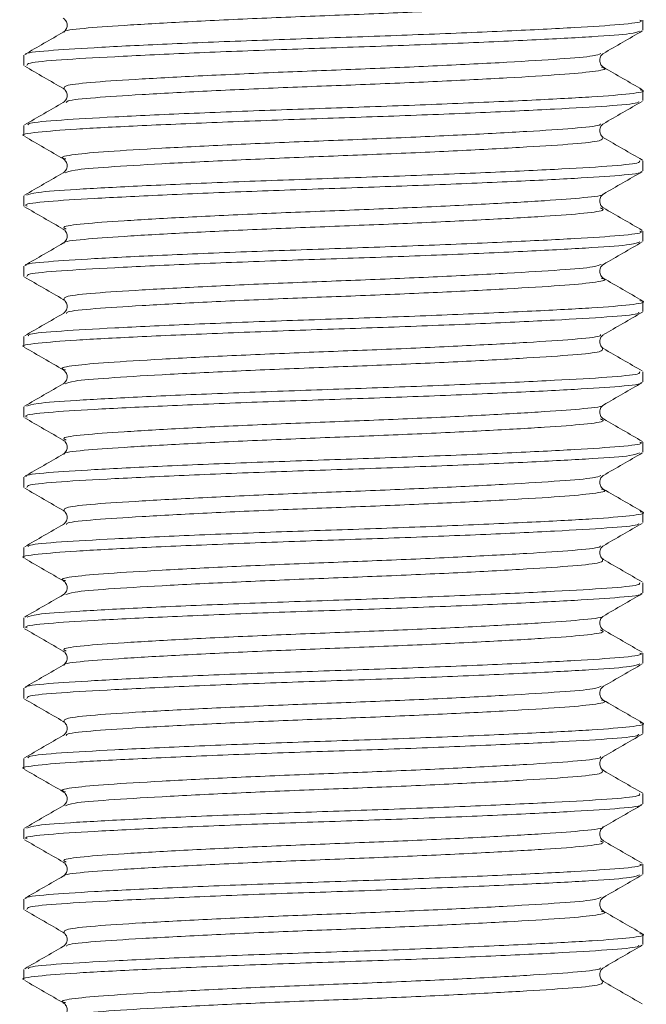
# Model space of a CAD drawing. Header units: millimetres. Extents: x 0 to 210, y 0 to 297.
# Tile 3 of 24: x 57.09 to 64.52, y 201.1 to 212.77. Entities that reach past the tile are written whole.
import ezdxf

# ---------------------------------------------------------------- set-up
doc = ezdxf.new("R2010")
doc.units = ezdxf.units.MM

msp = doc.modelspace()

# ---------------------------------------------------------------- linework, layer by layer
at = {"color": 179, "linetype": 'Continuous', "lineweight": 15}
for p, q in [((64.477, 212.646), (64.477, 212.766)), ((57.144, 212.35), (57.144, 212.229)), ((64.477, 211.813), (64.477, 211.933)), ((57.144, 211.516), (57.144, 211.396)), ((64.477, 210.979), (64.477, 211.1)), ((57.144, 210.683), (57.144, 210.563)), ((64.477, 210.146), (64.477, 210.266)), ((57.144, 209.85), (57.144, 209.729)), ((64.477, 209.313), (64.477, 209.433)), ((57.144, 209.016), (57.144, 208.896)), ((64.477, 208.479), (64.477, 208.6)), ((57.144, 208.183), (57.144, 208.063)), ((64.477, 207.646), (64.477, 207.766)), ((57.144, 207.35), (57.144, 207.229)), ((64.477, 206.813), (64.477, 206.933)), ((57.144, 206.516), (57.144, 206.396)), ((64.477, 205.979), (64.477, 206.1)), ((57.144, 205.683), (57.144, 205.563)), ((64.477, 205.146), (64.477, 205.266)), ((57.144, 204.85), (57.144, 204.729)), ((64.477, 204.313), (64.477, 204.433)), ((57.144, 204.016), (57.144, 203.896)), ((64.477, 203.479), (64.477, 203.6)), ((57.144, 203.183), (57.144, 203.063)), ((64.477, 202.646), (64.477, 202.766)), ((57.144, 202.35), (57.144, 202.229)), ((64.477, 201.813), (64.477, 201.933)), ((57.144, 201.516), (57.144, 201.396))]:
    msp.add_line(p, q, dxfattribs=at)
at = {"color": 179, "linetype": 'Continuous', "lineweight": 0}
for points, knots in [([(63.974, 213.041), (63.993, 213.033), (64.045, 213.012), (63.815, 212.977), (63.34, 212.942), (62.634, 212.902), (61.768, 212.86), (60.826, 212.823), (59.884, 212.786), (59.014, 212.744), (58.298, 212.703), (57.828, 212.669), (57.602, 212.641), (57.622, 212.626), (57.624, 212.624)], [0, 0, 0, 0, 0.055467, 0.149722, 0.240732, 0.335238, 0.430755, 0.523126, 0.615325, 0.710803, 0.805411, 0.89644, 0.990578, 1, 1, 1, 1]), ([(57.17, 212.359), (57.168, 212.361), (57.143, 212.376), (57.402, 212.404), (57.94, 212.439), (58.758, 212.48), (59.751, 212.521), (60.829, 212.558), (61.905, 212.596), (62.894, 212.637), (63.702, 212.678), (64.238, 212.713), (64.493, 212.744), (64.451, 212.762), (64.441, 212.766)], [0, 0, 0, 0, 0.01246, 0.108759, 0.201882, 0.298663, 0.396333, 0.490652, 0.585146, 0.682856, 0.779533, 0.872636, 0.969055, 1, 1, 1, 1]), ([(64.437, 212.636), (64.412, 212.626), (64.356, 212.602), (63.907, 212.57), (63.19, 212.531), (62.248, 212.489), (61.191, 212.45), (60.106, 212.415), (59.074, 212.374), (58.189, 212.332), (57.548, 212.296), (57.182, 212.262), (57.18, 212.239), (57.179, 212.229)], [0, 0, 0, 0, 0.072592, 0.166257, 0.261771, 0.359736, 0.455861, 0.549186, 0.646304, 0.743978, 0.838052, 0.933046, 1, 1, 1, 1]), ([(63.981, 212.371), (63.96, 212.361), (63.911, 212.338), (63.52, 212.306), (62.893, 212.267), (62.069, 212.225), (61.144, 212.186), (60.194, 212.15), (59.291, 212.109), (58.517, 212.068), (57.952, 212.032), (57.612, 211.994), (57.617, 211.967), (57.619, 211.954)], [0, 0, 0, 0, 0.068617, 0.160099, 0.253389, 0.349075, 0.442962, 0.534111, 0.628969, 0.72437, 0.816252, 0.909033, 1, 1, 1, 1]), ([(63.988, 212.207), (64, 212.204), (64.068, 212.187), (63.915, 212.156), (63.53, 212.121), (62.89, 212.082), (62.069, 212.04), (61.144, 212.001), (60.194, 211.966), (59.291, 211.925), (58.515, 211.883), (57.958, 211.847), (57.653, 211.816), (57.647, 211.796), (57.645, 211.79)], [0, 0, 0, 0, 0.020336, 0.115548, 0.207043, 0.300346, 0.396044, 0.489944, 0.581106, 0.675977, 0.771391, 0.863285, 0.956079, 1, 1, 1, 1]), ([(57.191, 211.524), (57.194, 211.531), (57.2, 211.551), (57.551, 211.582), (58.188, 211.619), (59.074, 211.66), (60.106, 211.701), (61.191, 211.736), (62.249, 211.776), (63.187, 211.818), (63.918, 211.857), (64.357, 211.892), (64.533, 211.923), (64.457, 211.939), (64.445, 211.941)], [0, 0, 0, 0, 0.046427, 0.1391832, 0.2310411, 0.3264147, 0.4212449, 0.5123712, 0.606232, 0.7018894, 0.795154, 0.8866124, 0.9817841, 1, 1, 1, 1]), ([(64.428, 211.803), (64.427, 211.797), (64.424, 211.778), (64.086, 211.748), (63.46, 211.712), (62.58, 211.67), (61.552, 211.629), (60.467, 211.594), (59.407, 211.554), (58.463, 211.513), (57.722, 211.474), (57.281, 211.438), (57.091, 211.41), (57.146, 211.396), (57.146, 211.396)], [0, 0, 0, 0, 0.040459, 0.135615, 0.229543, 0.327154, 0.424359, 0.517739, 0.613722, 0.711691, 0.807353, 0.900912, 0.9983, 1, 1, 1, 1]), ([(63.975, 211.538), (63.974, 211.532), (63.97, 211.513), (63.677, 211.483), (63.129, 211.447), (62.359, 211.406), (61.459, 211.365), (60.51, 211.329), (59.582, 211.29), (58.756, 211.248), (58.109, 211.209), (57.714, 211.174), (57.554, 211.142), (57.624, 211.125), (57.64, 211.121)], [0, 0, 0, 0, 0.0367805, 0.1298587, 0.2217354, 0.3172172, 0.4123008, 0.5036413, 0.597529, 0.6933609, 0.7869348, 0.8784501, 0.9737134, 1, 1, 1, 1]), ([(63.996, 211.373), (64, 211.361), (64.009, 211.335), (63.683, 211.299), (63.127, 211.263), (62.359, 211.221), (61.459, 211.18), (60.51, 211.145), (59.583, 211.105), (58.753, 211.064), (58.118, 211.025), (57.713, 210.992), (57.658, 210.968), (57.633, 210.957)], [0, 0, 0, 0, 0.083924, 0.17698, 0.268835, 0.364295, 0.459356, 0.550675, 0.644541, 0.74035, 0.833902, 0.925396, 1, 1, 1, 1]), ([(57.176, 210.691), (57.205, 210.703), (57.268, 210.727), (57.734, 210.76), (58.46, 210.799), (59.408, 210.841), (60.467, 210.88), (61.552, 210.916), (62.58, 210.957), (63.459, 210.998), (64.09, 211.034), (64.444, 211.068), (64.441, 211.09), (64.439, 211.1)], [0, 0, 0, 0, 0.078625, 0.171915, 0.267301, 0.364988, 0.460694, 0.553805, 0.650729, 0.748059, 0.841717, 0.936598, 1, 1, 1, 1]), ([(64.455, 210.97), (64.457, 210.969), (64.484, 210.954), (64.232, 210.926), (63.705, 210.891), (62.894, 210.851), (61.905, 210.809), (60.829, 210.772), (59.752, 210.735), (58.758, 210.693), (57.942, 210.652), (57.396, 210.618), (57.132, 210.586), (57.171, 210.568), (57.181, 210.563)], [0, 0, 0, 0, 0.00953, 0.105907, 0.198967, 0.295597, 0.393263, 0.487716, 0.581989, 0.679612, 0.776351, 0.869431, 0.965684, 1, 1, 1, 1]), ([(64.001, 210.705), (64.003, 210.704), (64.024, 210.689), (63.804, 210.662), (63.344, 210.627), (62.634, 210.586), (61.769, 210.545), (60.827, 210.507), (59.884, 210.471), (59.014, 210.429), (58.302, 210.388), (57.818, 210.353), (57.58, 210.319), (57.627, 210.297), (57.645, 210.289)], [0, 0, 0, 0, 0.0061104, 0.1005686, 0.1917726, 0.286478, 0.3822002, 0.4747714, 0.5671645, 0.6628448, 0.7576571, 0.8488813, 0.9432171, 1, 1, 1, 1]), ([(63.975, 210.541), (63.993, 210.533), (64.044, 210.511), (63.815, 210.477), (63.341, 210.442), (62.635, 210.402), (61.769, 210.36), (60.827, 210.323), (59.884, 210.286), (59.015, 210.244), (58.299, 210.203), (57.829, 210.169), (57.602, 210.141), (57.622, 210.126), (57.623, 210.125)], [0, 0, 0, 0, 0.054278, 0.148755, 0.239977, 0.3347, 0.430441, 0.523031, 0.615442, 0.711141, 0.805972, 0.897214, 0.991568, 1, 1, 1, 1]), ([(57.17, 209.859), (57.167, 209.861), (57.143, 209.876), (57.403, 209.904), (57.941, 209.939), (58.759, 209.98), (59.752, 210.021), (60.829, 210.058), (61.905, 210.096), (62.895, 210.137), (63.703, 210.178), (64.239, 210.213), (64.493, 210.244), (64.451, 210.262), (64.441, 210.266)], [0, 0, 0, 0, 0.011839, 0.108203, 0.201391, 0.298242, 0.395978, 0.49036, 0.584923, 0.682702, 0.779444, 0.872611, 0.9691, 1, 1, 1, 1]), ([(64.442, 210.138), (64.417, 210.127), (64.36, 210.103), (63.908, 210.07), (63.191, 210.031), (62.249, 209.989), (61.192, 209.95), (60.107, 209.915), (59.075, 209.874), (58.189, 209.832), (57.548, 209.796), (57.182, 209.762), (57.18, 209.739), (57.179, 209.729)], [0, 0, 0, 0, 0.075561, 0.168922, 0.264121, 0.361765, 0.457578, 0.550596, 0.647395, 0.744751, 0.838519, 0.933199, 1, 1, 1, 1]), ([(63.985, 209.872), (63.963, 209.862), (63.914, 209.838), (63.521, 209.806), (62.894, 209.767), (62.069, 209.725), (61.145, 209.686), (60.194, 209.65), (59.291, 209.61), (58.517, 209.568), (57.953, 209.532), (57.616, 209.495), (57.619, 209.469), (57.621, 209.456)], [0, 0, 0, 0, 0.071618, 0.163179, 0.256545, 0.352312, 0.446281, 0.537506, 0.632442, 0.727925, 0.819888, 0.912744, 1, 1, 1, 1]), ([(63.983, 209.708), (63.997, 209.705), (64.069, 209.688), (63.916, 209.656), (63.53, 209.621), (62.891, 209.582), (62.07, 209.54), (61.144, 209.501), (60.194, 209.466), (59.292, 209.425), (58.516, 209.383), (57.959, 209.347), (57.656, 209.317), (57.649, 209.297), (57.647, 209.291)], [0, 0, 0, 0, 0.0235258, 0.1187788, 0.2103131, 0.3036515, 0.3993895, 0.4933307, 0.5845292, 0.6794371, 0.774892, 0.8668273, 0.9596562, 1, 1, 1, 1]), ([(57.194, 209.026), (57.196, 209.032), (57.204, 209.052), (57.552, 209.082), (58.188, 209.119), (59.075, 209.16), (60.107, 209.201), (61.192, 209.236), (62.25, 209.276), (63.188, 209.318), (63.918, 209.357), (64.358, 209.392), (64.533, 209.423), (64.454, 209.44), (64.44, 209.443)], [0, 0, 0, 0, 0.042881, 0.135697, 0.227619, 0.323058, 0.41795, 0.509136, 0.603062, 0.698784, 0.792108, 0.88363, 0.978867, 1, 1, 1, 1]), ([(64.43, 209.305), (64.429, 209.298), (64.427, 209.279), (64.087, 209.248), (63.46, 209.212), (62.581, 209.17), (61.553, 209.129), (60.468, 209.094), (59.408, 209.054), (58.464, 209.013), (57.722, 208.974), (57.281, 208.938), (57.091, 208.91), (57.146, 208.896), (57.147, 208.896)], [0, 0, 0, 0, 0.044023, 0.138822, 0.232392, 0.329633, 0.426471, 0.5195, 0.615117, 0.712715, 0.808019, 0.901222, 0.99824, 1, 1, 1, 1]), ([(63.977, 209.039), (63.976, 209.033), (63.973, 209.014), (63.678, 208.983), (63.129, 208.947), (62.36, 208.906), (61.46, 208.865), (60.51, 208.83), (59.583, 208.79), (58.756, 208.748), (58.11, 208.709), (57.715, 208.674), (57.555, 208.643), (57.622, 208.626), (57.635, 208.623)], [0, 0, 0, 0, 0.040589, 0.133599, 0.225402, 0.320808, 0.41582, 0.507091, 0.600903, 0.696661, 0.790165, 0.881608, 0.976796, 1, 1, 1, 1]), ([(63.997, 208.874), (64.001, 208.862), (64.011, 208.835), (63.684, 208.799), (63.128, 208.763), (62.36, 208.721), (61.46, 208.68), (60.51, 208.645), (59.583, 208.605), (58.754, 208.564), (58.119, 208.525), (57.713, 208.492), (57.658, 208.468), (57.633, 208.457)], [0, 0, 0, 0, 0.085824, 0.178638, 0.270248, 0.365455, 0.460267, 0.551347, 0.644962, 0.740519, 0.833827, 0.925078, 1, 1, 1, 1]), ([(57.176, 208.191), (57.205, 208.203), (57.268, 208.227), (57.734, 208.26), (58.46, 208.299), (59.408, 208.341), (60.468, 208.38), (61.553, 208.416), (62.581, 208.457), (63.459, 208.498), (64.091, 208.534), (64.445, 208.568), (64.441, 208.59), (64.439, 208.6)], [0, 0, 0, 0, 0.078756, 0.172037, 0.26742, 0.365099, 0.460796, 0.553902, 0.650821, 0.748142, 0.841791, 0.936669, 1, 1, 1, 1]), ([(64.454, 208.471), (64.457, 208.469), (64.484, 208.454), (64.233, 208.426), (63.705, 208.391), (62.895, 208.351), (61.906, 208.309), (60.83, 208.272), (59.753, 208.235), (58.759, 208.193), (57.943, 208.153), (57.396, 208.118), (57.133, 208.086), (57.171, 208.068), (57.181, 208.063)], [0, 0, 0, 0, 0.010499, 0.106778, 0.19974, 0.296267, 0.393832, 0.48819, 0.58236, 0.679881, 0.77652, 0.869504, 0.965653, 1, 1, 1, 1]), ([(64.001, 208.205), (64.002, 208.204), (64.024, 208.189), (63.805, 208.162), (63.344, 208.127), (62.635, 208.086), (61.769, 208.045), (60.828, 208.007), (59.885, 207.971), (59.015, 207.929), (58.302, 207.888), (57.819, 207.853), (57.58, 207.819), (57.627, 207.797), (57.645, 207.788)], [0, 0, 0, 0, 0.007515, 0.101772, 0.192779, 0.287278, 0.382794, 0.475169, 0.567359, 0.662832, 0.757442, 0.84847, 0.9426, 1, 1, 1, 1]), ([(63.976, 208.04), (63.994, 208.032), (64.043, 208.011), (63.815, 207.977), (63.341, 207.942), (62.635, 207.902), (61.769, 207.86), (60.828, 207.823), (59.885, 207.786), (59.015, 207.744), (58.299, 207.703), (57.828, 207.669), (57.601, 207.64), (57.622, 207.625), (57.625, 207.623)], [0, 0, 0, 0, 0.0516424, 0.1460409, 0.2371847, 0.3318257, 0.4274859, 0.5199996, 0.6123286, 0.7079452, 0.8026972, 0.893862, 0.9881334, 1, 1, 1, 1]), ([(57.172, 207.358), (57.168, 207.36), (57.142, 207.376), (57.402, 207.404), (57.941, 207.439), (58.759, 207.48), (59.753, 207.522), (60.83, 207.558), (61.906, 207.596), (62.895, 207.637), (63.703, 207.678), (64.239, 207.713), (64.493, 207.744), (64.451, 207.762), (64.441, 207.766)], [0, 0, 0, 0, 0.015189, 0.11123, 0.20411, 0.30064, 0.398051, 0.492115, 0.586368, 0.683823, 0.780241, 0.873098, 0.969269, 1, 1, 1, 1]), ([(64.437, 207.637), (64.413, 207.626), (64.357, 207.602), (63.908, 207.57), (63.191, 207.531), (62.249, 207.49), (61.193, 207.45), (60.107, 207.415), (59.075, 207.374), (58.19, 207.332), (57.548, 207.296), (57.182, 207.262), (57.18, 207.239), (57.179, 207.229)], [0, 0, 0, 0, 0.072821, 0.166454, 0.261925, 0.359852, 0.455945, 0.549231, 0.646308, 0.743946, 0.83799, 0.93294, 1, 1, 1, 1]), ([(63.981, 207.371), (63.96, 207.361), (63.911, 207.338), (63.521, 207.306), (62.894, 207.267), (62.07, 207.225), (61.145, 207.186), (60.195, 207.151), (59.292, 207.11), (58.518, 207.068), (57.953, 207.032), (57.613, 206.994), (57.617, 206.967), (57.619, 206.954)], [0, 0, 0, 0, 0.068918, 0.160376, 0.253632, 0.349288, 0.443152, 0.534271, 0.629096, 0.724471, 0.816331, 0.909077, 1, 1, 1, 1]), ([(63.987, 207.207), (63.999, 207.204), (64.069, 207.187), (63.915, 207.156), (63.531, 207.121), (62.891, 207.082), (62.07, 207.04), (61.145, 207.001), (60.195, 206.966), (59.292, 206.925), (58.516, 206.883), (57.959, 206.847), (57.655, 206.817), (57.648, 206.797), (57.646, 206.791)], [0, 0, 0, 0, 0.020698, 0.116122, 0.207822, 0.301323, 0.397232, 0.491343, 0.582703, 0.677778, 0.773404, 0.865506, 0.958497, 1, 1, 1, 1]), ([(57.193, 206.525), (57.195, 206.532), (57.203, 206.552), (57.552, 206.583), (58.189, 206.619), (59.076, 206.66), (60.107, 206.701), (61.193, 206.736), (62.25, 206.776), (63.188, 206.818), (63.919, 206.857), (64.358, 206.892), (64.533, 206.923), (64.457, 206.939), (64.445, 206.941)], [0, 0, 0, 0, 0.044336, 0.137297, 0.229371, 0.324964, 0.420007, 0.511339, 0.60542, 0.701295, 0.794767, 0.886438, 0.98183, 1, 1, 1, 1]), ([(64.428, 206.803), (64.427, 206.797), (64.424, 206.778), (64.087, 206.748), (63.461, 206.712), (62.581, 206.67), (61.553, 206.629), (60.468, 206.594), (59.408, 206.554), (58.464, 206.513), (57.723, 206.474), (57.281, 206.438), (57.092, 206.41), (57.146, 206.396), (57.147, 206.396)], [0, 0, 0, 0, 0.040131, 0.135313, 0.229255, 0.326884, 0.424112, 0.517514, 0.613511, 0.7115, 0.807188, 0.900763, 0.998167, 1, 1, 1, 1]), ([(63.975, 206.538), (63.974, 206.532), (63.97, 206.513), (63.677, 206.483), (63.13, 206.447), (62.36, 206.406), (61.461, 206.365), (60.511, 206.33), (59.583, 206.29), (58.757, 206.248), (58.11, 206.209), (57.714, 206.174), (57.554, 206.142), (57.625, 206.125), (57.64, 206.121)], [0, 0, 0, 0, 0.0364983, 0.1295611, 0.2214112, 0.3168683, 0.4119332, 0.503255, 0.5971153, 0.6929251, 0.786483, 0.8779733, 0.9732114, 1, 1, 1, 1]), ([(63.997, 206.375), (64.002, 206.362), (64.012, 206.336), (63.684, 206.299), (63.128, 206.263), (62.361, 206.221), (61.461, 206.18), (60.511, 206.145), (59.584, 206.105), (58.754, 206.064), (58.119, 206.025), (57.717, 205.992), (57.662, 205.968), (57.638, 205.958)], [0, 0, 0, 0, 0.087267, 0.180275, 0.272071, 0.367472, 0.462481, 0.553749, 0.647554, 0.743307, 0.83681, 0.928247, 1, 1, 1, 1]), ([(57.181, 205.693), (57.209, 205.703), (57.273, 205.728), (57.735, 205.76), (58.461, 205.799), (59.409, 205.841), (60.468, 205.88), (61.553, 205.916), (62.581, 205.957), (63.46, 205.998), (64.091, 206.034), (64.445, 206.068), (64.441, 206.09), (64.439, 206.1)], [0, 0, 0, 0, 0.075862, 0.16944, 0.265132, 0.363126, 0.459127, 0.552534, 0.649766, 0.747399, 0.841345, 0.936531, 1, 1, 1, 1]), ([(64.455, 205.97), (64.457, 205.969), (64.484, 205.954), (64.232, 205.926), (63.706, 205.891), (62.895, 205.851), (61.907, 205.809), (60.831, 205.772), (59.754, 205.735), (58.759, 205.693), (57.943, 205.653), (57.397, 205.618), (57.133, 205.586), (57.171, 205.568), (57.181, 205.563)], [0, 0, 0, 0, 0.008785, 0.105227, 0.198344, 0.295029, 0.392757, 0.487276, 0.581599, 0.679281, 0.776084, 0.869223, 0.96553, 1, 1, 1, 1]), ([(64.002, 205.704), (64.003, 205.704), (64.024, 205.689), (63.804, 205.662), (63.344, 205.627), (62.635, 205.586), (61.77, 205.545), (60.828, 205.508), (59.886, 205.471), (59.015, 205.429), (58.302, 205.388), (57.819, 205.353), (57.58, 205.319), (57.627, 205.297), (57.645, 205.288)], [0, 0, 0, 0, 0.005385, 0.099842, 0.19104, 0.285736, 0.381454, 0.474026, 0.566407, 0.66208, 0.756891, 0.848111, 0.942436, 1, 1, 1, 1]), ([(63.974, 205.541), (63.993, 205.533), (64.045, 205.512), (63.815, 205.477), (63.341, 205.442), (62.636, 205.402), (61.77, 205.36), (60.828, 205.323), (59.885, 205.286), (59.016, 205.244), (58.3, 205.203), (57.829, 205.169), (57.602, 205.141), (57.622, 205.126), (57.624, 205.124)], [0, 0, 0, 0, 0.055078, 0.149322, 0.240315, 0.334797, 0.430299, 0.522663, 0.614835, 0.710293, 0.80489, 0.895904, 0.990016, 1, 1, 1, 1]), ([(57.171, 204.859), (57.168, 204.861), (57.143, 204.876), (57.403, 204.904), (57.942, 204.939), (58.76, 204.98), (59.753, 205.022), (60.831, 205.058), (61.907, 205.096), (62.896, 205.137), (63.704, 205.178), (64.239, 205.213), (64.493, 205.244), (64.451, 205.262), (64.441, 205.266)], [0, 0, 0, 0, 0.0129982, 0.1092574, 0.2023499, 0.2991039, 0.3967371, 0.4910136, 0.5854854, 0.6831647, 0.7798014, 0.8728716, 0.9692652, 1, 1, 1, 1]), ([(64.441, 205.138), (64.416, 205.127), (64.36, 205.103), (63.908, 205.07), (63.192, 205.031), (62.25, 204.99), (61.194, 204.95), (60.108, 204.915), (59.076, 204.874), (58.19, 204.832), (57.549, 204.796), (57.182, 204.762), (57.18, 204.739), (57.179, 204.729)], [0, 0, 0, 0, 0.074935, 0.16835, 0.263594, 0.36129, 0.45716, 0.550226, 0.647073, 0.744483, 0.838308, 0.933032, 1, 1, 1, 1]), ([(63.984, 204.872), (63.963, 204.862), (63.914, 204.838), (63.521, 204.806), (62.895, 204.767), (62.07, 204.725), (61.146, 204.686), (60.196, 204.651), (59.293, 204.61), (58.518, 204.568), (57.953, 204.532), (57.616, 204.495), (57.619, 204.468), (57.62, 204.456)], [0, 0, 0, 0, 0.070933, 0.162517, 0.255897, 0.351683, 0.445676, 0.536919, 0.631871, 0.727376, 0.819363, 0.912232, 1, 1, 1, 1]), ([(63.988, 204.706), (64, 204.704), (64.069, 204.687), (63.915, 204.656), (63.531, 204.621), (62.892, 204.582), (62.071, 204.54), (61.146, 204.501), (60.196, 204.466), (59.293, 204.425), (58.517, 204.383), (57.959, 204.347), (57.653, 204.316), (57.647, 204.296), (57.645, 204.29)], [0, 0, 0, 0, 0.019876, 0.115114, 0.206635, 0.29995, 0.39567, 0.489598, 0.580778, 0.675664, 0.771103, 0.863027, 0.955832, 1, 1, 1, 1]), ([(57.191, 204.024), (57.194, 204.031), (57.201, 204.051), (57.552, 204.083), (58.189, 204.119), (59.076, 204.16), (60.108, 204.201), (61.193, 204.237), (62.251, 204.276), (63.189, 204.318), (63.919, 204.357), (64.358, 204.392), (64.533, 204.423), (64.457, 204.439), (64.445, 204.441)], [0, 0, 0, 0, 0.046703, 0.13947, 0.231357, 0.326755, 0.421601, 0.512745, 0.606634, 0.702312, 0.795589, 0.887074, 0.982271, 1, 1, 1, 1]), ([(64.43, 204.305), (64.429, 204.298), (64.427, 204.279), (64.088, 204.248), (63.461, 204.212), (62.582, 204.17), (61.554, 204.129), (60.469, 204.094), (59.409, 204.055), (58.465, 204.013), (57.723, 203.974), (57.281, 203.938), (57.092, 203.91), (57.146, 203.897), (57.147, 203.896)], [0, 0, 0, 0, 0.043878, 0.138685, 0.232251, 0.329491, 0.426335, 0.519367, 0.61498, 0.71258, 0.807891, 0.901092, 0.998109, 1, 1, 1, 1]), ([(63.977, 204.039), (63.976, 204.033), (63.974, 204.014), (63.678, 203.983), (63.13, 203.947), (62.361, 203.906), (61.461, 203.865), (60.512, 203.83), (59.584, 203.79), (58.757, 203.748), (58.11, 203.709), (57.715, 203.674), (57.555, 203.643), (57.622, 203.626), (57.635, 203.623)], [0, 0, 0, 0, 0.040391, 0.133437, 0.225266, 0.320702, 0.415749, 0.507053, 0.600891, 0.696681, 0.790222, 0.881692, 0.976908, 1, 1, 1, 1]), ([(63.996, 203.873), (64, 203.861), (64.009, 203.835), (63.684, 203.799), (63.129, 203.763), (62.361, 203.721), (61.461, 203.68), (60.512, 203.645), (59.585, 203.605), (58.755, 203.564), (58.119, 203.525), (57.714, 203.492), (57.659, 203.468), (57.634, 203.457)], [0, 0, 0, 0, 0.083891, 0.176969, 0.268827, 0.364295, 0.459373, 0.550708, 0.644577, 0.740399, 0.833971, 0.925471, 1, 1, 1, 1]), ([(57.176, 203.191), (57.205, 203.203), (57.269, 203.227), (57.735, 203.26), (58.462, 203.299), (59.41, 203.341), (60.469, 203.38), (61.554, 203.416), (62.582, 203.457), (63.46, 203.498), (64.091, 203.534), (64.445, 203.568), (64.441, 203.59), (64.439, 203.6)], [0, 0, 0, 0, 0.078577, 0.171886, 0.267306, 0.365019, 0.460742, 0.553882, 0.650837, 0.748189, 0.841863, 0.936779, 1, 1, 1, 1]), ([(64.454, 203.471), (64.457, 203.47), (64.485, 203.454), (64.234, 203.426), (63.706, 203.391), (62.896, 203.351), (61.908, 203.309), (60.832, 203.272), (59.754, 203.235), (58.76, 203.193), (57.944, 203.153), (57.397, 203.118), (57.133, 203.086), (57.171, 203.068), (57.181, 203.063)], [0, 0, 0, 0, 0.011031, 0.10725, 0.200149, 0.296606, 0.394107, 0.488409, 0.582509, 0.679963, 0.776541, 0.869464, 0.965544, 1, 1, 1, 1]), ([(64, 203.206), (64.002, 203.204), (64.025, 203.19), (63.805, 203.162), (63.345, 203.127), (62.636, 203.086), (61.771, 203.045), (60.829, 203.008), (59.886, 202.971), (59.016, 202.929), (58.303, 202.888), (57.819, 202.853), (57.58, 202.819), (57.627, 202.797), (57.645, 202.789)], [0, 0, 0, 0, 0.007984, 0.102272, 0.193304, 0.287826, 0.38337, 0.475778, 0.567988, 0.663486, 0.758126, 0.849181, 0.943332, 1, 1, 1, 1]), ([(63.974, 203.041), (63.993, 203.033), (64.044, 203.012), (63.816, 202.977), (63.342, 202.942), (62.636, 202.902), (61.77, 202.86), (60.829, 202.823), (59.886, 202.786), (59.017, 202.744), (58.3, 202.703), (57.83, 202.669), (57.603, 202.641), (57.622, 202.626), (57.623, 202.625)], [0, 0, 0, 0, 0.054359, 0.148829, 0.240037, 0.334741, 0.430471, 0.523057, 0.615445, 0.711128, 0.805951, 0.897182, 0.991515, 1, 1, 1, 1]), ([(57.17, 202.359), (57.168, 202.361), (57.144, 202.376), (57.403, 202.404), (57.942, 202.439), (58.761, 202.48), (59.754, 202.522), (60.832, 202.558), (61.907, 202.596), (62.897, 202.637), (63.704, 202.678), (64.239, 202.713), (64.493, 202.744), (64.451, 202.762), (64.441, 202.766)], [0, 0, 0, 0, 0.011869, 0.108242, 0.201448, 0.298321, 0.396072, 0.490459, 0.585049, 0.682847, 0.779599, 0.872782, 0.969294, 1, 1, 1, 1]), ([(64.438, 202.637), (64.414, 202.626), (64.358, 202.603), (63.909, 202.57), (63.193, 202.531), (62.251, 202.49), (61.194, 202.45), (60.109, 202.415), (59.077, 202.374), (58.191, 202.332), (57.549, 202.296), (57.182, 202.262), (57.18, 202.239), (57.179, 202.229)], [0, 0, 0, 0, 0.073244, 0.166825, 0.262233, 0.360101, 0.456142, 0.549371, 0.646386, 0.743968, 0.837961, 0.932848, 1, 1, 1, 1]), ([(63.982, 202.372), (63.961, 202.361), (63.913, 202.338), (63.522, 202.306), (62.895, 202.267), (62.071, 202.225), (61.146, 202.186), (60.196, 202.151), (59.293, 202.11), (58.519, 202.068), (57.954, 202.032), (57.613, 201.994), (57.617, 201.968), (57.619, 201.954)], [0, 0, 0, 0, 0.069422, 0.160857, 0.254079, 0.349706, 0.443546, 0.534636, 0.629429, 0.724777, 0.816615, 0.909327, 1, 1, 1, 1]), ([(63.983, 202.208), (63.997, 202.205), (64.069, 202.188), (63.916, 202.156), (63.531, 202.121), (62.892, 202.082), (62.072, 202.04), (61.146, 202.001), (60.196, 201.966), (59.294, 201.925), (58.517, 201.883), (57.96, 201.847), (57.656, 201.817), (57.649, 201.797), (57.647, 201.791)], [0, 0, 0, 0, 0.023314, 0.118552, 0.210075, 0.303387, 0.399106, 0.493037, 0.584214, 0.679099, 0.774538, 0.866464, 0.959266, 1, 1, 1, 1]), ([(57.194, 201.526), (57.196, 201.532), (57.204, 201.552), (57.553, 201.583), (58.19, 201.619), (59.077, 201.661), (60.109, 201.701), (61.194, 201.737), (62.252, 201.776), (63.19, 201.818), (63.919, 201.857), (64.359, 201.892), (64.534, 201.923), (64.454, 201.94), (64.44, 201.943)], [0, 0, 0, 0, 0.043237, 0.136025, 0.227938, 0.323362, 0.418231, 0.509397, 0.603313, 0.699016, 0.792314, 0.883824, 0.979048, 1, 1, 1, 1]), ([(64.428, 201.803), (64.427, 201.797), (64.424, 201.778), (64.088, 201.748), (63.462, 201.712), (62.583, 201.67), (61.555, 201.629), (60.47, 201.594), (59.41, 201.555), (58.466, 201.513), (57.723, 201.474), (57.282, 201.439), (57.092, 201.41), (57.146, 201.397), (57.147, 201.396)], [0, 0, 0, 0, 0.039989, 0.135178, 0.229116, 0.326744, 0.423976, 0.517382, 0.613375, 0.711365, 0.80706, 0.900632, 0.998035, 1, 1, 1, 1]), ([(63.975, 201.538), (63.974, 201.532), (63.971, 201.513), (63.678, 201.483), (63.131, 201.447), (62.361, 201.406), (61.462, 201.365), (60.512, 201.33), (59.585, 201.29), (58.758, 201.248), (58.111, 201.209), (57.715, 201.174), (57.554, 201.142), (57.625, 201.125), (57.641, 201.121)], [0, 0, 0, 0, 0.0364123, 0.1294549, 0.2212737, 0.3167013, 0.4117425, 0.5030409, 0.5968692, 0.6926519, 0.7861889, 0.8776496, 0.9728576, 1, 1, 1, 1]), ([(63.996, 201.374), (64.001, 201.362), (64.011, 201.335), (63.685, 201.299), (63.129, 201.263), (62.362, 201.221), (61.462, 201.18), (60.512, 201.145), (59.585, 201.105), (58.755, 201.064), (58.12, 201.025), (57.713, 200.992), (57.657, 200.967), (57.632, 200.956)], [0, 0, 0, 0, 0.085256, 0.178093, 0.269709, 0.364925, 0.459756, 0.550853, 0.644473, 0.740044, 0.833374, 0.924632, 1, 1, 1, 1])]:
    msp.add_open_spline(points, degree=3, knots=knots, dxfattribs=at)
at = {"color": 179, "linetype": 'Continuous', "lineweight": 15}
for points, knots in [([(57.61, 212.788), (57.621, 212.78), (57.643, 212.763), (57.661, 212.706), (57.643, 212.649), (57.621, 212.632), (57.61, 212.624)], [0, 0, 0, 0, 0.248304, 0.499996, 0.75169, 1, 1, 1, 1]), ([(57.611, 212.624), (57.534, 212.58), (57.381, 212.491), (57.228, 212.403), (57.152, 212.359)], [0, 0, 0, 0, 0.49995, 1, 1, 1, 1]), ([(64.009, 212.371), (64.086, 212.415), (64.239, 212.504), (64.392, 212.592), (64.468, 212.637)], [0, 0, 0, 0, 0.499944, 1, 1, 1, 1]), ([(64.01, 212.207), (63.999, 212.216), (63.977, 212.233), (63.96, 212.29), (63.977, 212.346), (63.999, 212.363), (64.01, 212.372)], [0, 0, 0, 0, 0.248299, 0.5, 0.751701, 1, 1, 1, 1]), ([(57.153, 212.22), (57.229, 212.176), (57.382, 212.087), (57.535, 211.998), (57.612, 211.954)], [0, 0, 0, 0, 0.50006, 1, 1, 1, 1]), ([(64.47, 211.941), (64.394, 211.986), (64.241, 212.074), (64.088, 212.163), (64.011, 212.207)], [0, 0, 0, 0, 0.50005, 1, 1, 1, 1]), ([(57.61, 211.955), (57.621, 211.947), (57.643, 211.93), (57.661, 211.873), (57.643, 211.816), (57.621, 211.799), (57.61, 211.791)], [0, 0, 0, 0, 0.248318, 0.500002, 0.751685, 1, 1, 1, 1]), ([(57.609, 211.79), (57.532, 211.746), (57.379, 211.657), (57.226, 211.568), (57.15, 211.524)], [0, 0, 0, 0, 0.499944, 1, 1, 1, 1]), ([(64.009, 211.537), (64.085, 211.582), (64.239, 211.67), (64.392, 211.759), (64.468, 211.803)], [0, 0, 0, 0, 0.499936, 1, 1, 1, 1]), ([(64.01, 211.374), (63.999, 211.383), (63.977, 211.4), (63.96, 211.456), (63.977, 211.513), (63.999, 211.53), (64.01, 211.538)], [0, 0, 0, 0, 0.24837, 0.499999, 0.751628, 1, 1, 1, 1]), ([(57.152, 211.387), (57.229, 211.343), (57.382, 211.254), (57.535, 211.165), (57.611, 211.121)], [0, 0, 0, 0, 0.5000673, 1, 1, 1, 1]), ([(64.471, 211.108), (64.394, 211.152), (64.241, 211.24), (64.088, 211.329), (64.012, 211.373)], [0, 0, 0, 0, 0.500062, 1, 1, 1, 1]), ([(57.611, 211.121), (57.621, 211.113), (57.643, 211.096), (57.661, 211.04), (57.643, 210.983), (57.621, 210.966), (57.611, 210.958)], [0, 0, 0, 0, 0.2484063, 0.5000001, 0.7515938, 1, 1, 1, 1]), ([(57.61, 210.957), (57.533, 210.913), (57.38, 210.824), (57.227, 210.736), (57.15, 210.691)], [0, 0, 0, 0, 0.4999332, 1, 1, 1, 1]), ([(64.01, 210.705), (64.087, 210.749), (64.24, 210.838), (64.393, 210.926), (64.469, 210.971)], [0, 0, 0, 0, 0.499931, 1, 1, 1, 1]), ([(64.01, 210.541), (63.999, 210.549), (63.977, 210.566), (63.96, 210.623), (63.977, 210.679), (63.999, 210.696), (64.01, 210.705)], [0, 0, 0, 0, 0.248389, 0.500001, 0.751612, 1, 1, 1, 1]), ([(57.151, 210.554), (57.227, 210.51), (57.38, 210.421), (57.533, 210.333), (57.61, 210.288)], [0, 0, 0, 0, 0.500068, 1, 1, 1, 1]), ([(64.469, 210.275), (64.393, 210.319), (64.24, 210.408), (64.087, 210.497), (64.01, 210.541)], [0, 0, 0, 0, 0.500069, 1, 1, 1, 1]), ([(57.61, 210.288), (57.621, 210.28), (57.643, 210.263), (57.661, 210.206), (57.643, 210.149), (57.621, 210.132), (57.61, 210.124)], [0, 0, 0, 0, 0.248329, 0.499998, 0.751668, 1, 1, 1, 1]), ([(57.611, 210.125), (57.535, 210.08), (57.382, 209.992), (57.229, 209.903), (57.152, 209.859)], [0, 0, 0, 0, 0.499934, 1, 1, 1, 1]), ([(64.011, 209.872), (64.088, 209.916), (64.241, 210.005), (64.394, 210.094), (64.47, 210.138)], [0, 0, 0, 0, 0.499935, 1, 1, 1, 1]), ([(64.01, 209.707), (63.999, 209.716), (63.977, 209.733), (63.96, 209.79), (63.977, 209.846), (63.999, 209.863), (64.01, 209.872)], [0, 0, 0, 0, 0.2483009, 0.5000008, 0.7517003, 1, 1, 1, 1]), ([(57.15, 209.721), (57.226, 209.677), (57.379, 209.589), (57.532, 209.5), (57.609, 209.456)], [0, 0, 0, 0, 0.500062, 1, 1, 1, 1]), ([(64.468, 209.443), (64.391, 209.487), (64.238, 209.575), (64.085, 209.664), (64.009, 209.708)], [0, 0, 0, 0, 0.500061, 1, 1, 1, 1]), ([(57.61, 209.455), (57.621, 209.447), (57.643, 209.43), (57.661, 209.373), (57.643, 209.316), (57.621, 209.299), (57.61, 209.291)], [0, 0, 0, 0, 0.248294, 0.500004, 0.751711, 1, 1, 1, 1]), ([(57.612, 209.291), (57.535, 209.247), (57.382, 209.159), (57.229, 209.07), (57.153, 209.026)], [0, 0, 0, 0, 0.499945, 1, 1, 1, 1]), ([(64.012, 209.039), (64.088, 209.083), (64.241, 209.172), (64.394, 209.261), (64.471, 209.305)], [0, 0, 0, 0, 0.4999428, 1, 1, 1, 1]), ([(64.01, 208.874), (63.999, 208.883), (63.977, 208.9), (63.96, 208.956), (63.977, 209.013), (63.999, 209.03), (64.01, 209.038)], [0, 0, 0, 0, 0.2483526, 0.4999979, 0.7516443, 1, 1, 1, 1]), ([(57.15, 208.888), (57.227, 208.844), (57.38, 208.755), (57.533, 208.667), (57.609, 208.622)], [0, 0, 0, 0, 0.500053, 1, 1, 1, 1]), ([(64.469, 208.609), (64.393, 208.653), (64.24, 208.741), (64.087, 208.83), (64.01, 208.874)], [0, 0, 0, 0, 0.500049, 1, 1, 1, 1]), ([(57.611, 208.621), (57.621, 208.613), (57.643, 208.596), (57.661, 208.54), (57.643, 208.483), (57.621, 208.466), (57.611, 208.458)], [0, 0, 0, 0, 0.248403, 0.5, 0.751598, 1, 1, 1, 1]), ([(57.609, 208.457), (57.533, 208.413), (57.38, 208.324), (57.227, 208.236), (57.15, 208.191)], [0, 0, 0, 0, 0.4999496, 1, 1, 1, 1]), ([(64.011, 208.205), (64.088, 208.25), (64.241, 208.338), (64.393, 208.427), (64.47, 208.471)], [0, 0, 0, 0, 0.499951, 1, 1, 1, 1]), ([(64.01, 208.041), (63.999, 208.049), (63.977, 208.066), (63.96, 208.123), (63.977, 208.179), (63.999, 208.196), (64.01, 208.205)], [0, 0, 0, 0, 0.248398, 0.5, 0.751603, 1, 1, 1, 1]), ([(57.152, 208.054), (57.228, 208.009), (57.381, 207.921), (57.534, 207.832), (57.61, 207.788)], [0, 0, 0, 0, 0.500049, 1, 1, 1, 1]), ([(64.471, 207.774), (64.394, 207.818), (64.241, 207.907), (64.088, 207.996), (64.012, 208.04)], [0, 0, 0, 0, 0.500056, 1, 1, 1, 1]), ([(57.61, 207.788), (57.621, 207.78), (57.643, 207.763), (57.661, 207.706), (57.643, 207.649), (57.621, 207.632), (57.61, 207.624)], [0, 0, 0, 0, 0.2483379, 0.4999973, 0.751658, 1, 1, 1, 1]), ([(57.609, 207.623), (57.532, 207.579), (57.379, 207.49), (57.226, 207.402), (57.15, 207.358)], [0, 0, 0, 0, 0.499938, 1, 1, 1, 1]), ([(64.009, 207.371), (64.086, 207.415), (64.239, 207.504), (64.392, 207.592), (64.468, 207.637)], [0, 0, 0, 0, 0.499947, 1, 1, 1, 1]), ([(64.011, 207.207), (64, 207.216), (63.977, 207.233), (63.96, 207.289), (63.977, 207.346), (63.999, 207.363), (64.01, 207.372)], [0, 0, 0, 0, 0.2482879, 0.5000034, 0.7517172, 1, 1, 1, 1]), ([(57.153, 207.22), (57.229, 207.176), (57.382, 207.087), (57.535, 206.998), (57.612, 206.954)], [0, 0, 0, 0, 0.500057, 1, 1, 1, 1]), ([(64.47, 206.941), (64.394, 206.986), (64.241, 207.074), (64.087, 207.163), (64.011, 207.207)], [0, 0, 0, 0, 0.500067, 1, 1, 1, 1]), ([(57.61, 206.955), (57.621, 206.947), (57.643, 206.93), (57.661, 206.873), (57.643, 206.816), (57.621, 206.799), (57.61, 206.791)], [0, 0, 0, 0, 0.248304, 0.500001, 0.751698, 1, 1, 1, 1]), ([(57.611, 206.791), (57.534, 206.747), (57.381, 206.658), (57.228, 206.57), (57.152, 206.525)], [0, 0, 0, 0, 0.499931, 1, 1, 1, 1]), ([(64.009, 206.537), (64.085, 206.582), (64.238, 206.67), (64.391, 206.759), (64.468, 206.803)], [0, 0, 0, 0, 0.499939, 1, 1, 1, 1]), ([(64.01, 206.374), (63.999, 206.383), (63.977, 206.4), (63.96, 206.456), (63.977, 206.513), (63.999, 206.53), (64.01, 206.538)], [0, 0, 0, 0, 0.2483379, 0.4999976, 0.7516585, 1, 1, 1, 1]), ([(57.152, 206.387), (57.229, 206.342), (57.382, 206.254), (57.535, 206.165), (57.612, 206.121)], [0, 0, 0, 0, 0.500065, 1, 1, 1, 1]), ([(64.468, 206.109), (64.392, 206.153), (64.239, 206.242), (64.086, 206.33), (64.009, 206.375)], [0, 0, 0, 0, 0.500066, 1, 1, 1, 1]), ([(57.611, 206.121), (57.621, 206.113), (57.643, 206.096), (57.661, 206.04), (57.643, 205.983), (57.621, 205.966), (57.611, 205.958)], [0, 0, 0, 0, 0.2483958, 0.5000005, 0.751605, 1, 1, 1, 1]), ([(57.612, 205.958), (57.535, 205.914), (57.382, 205.825), (57.229, 205.737), (57.153, 205.693)], [0, 0, 0, 0, 0.49994, 1, 1, 1, 1]), ([(64.01, 205.704), (64.086, 205.749), (64.239, 205.837), (64.392, 205.926), (64.469, 205.97)], [0, 0, 0, 0, 0.499932, 1, 1, 1, 1]), ([(64.01, 205.541), (63.999, 205.549), (63.977, 205.566), (63.96, 205.623), (63.977, 205.679), (63.999, 205.696), (64.01, 205.705)], [0, 0, 0, 0, 0.248404, 0.5, 0.751596, 1, 1, 1, 1]), ([(57.151, 205.554), (57.228, 205.51), (57.381, 205.421), (57.534, 205.332), (57.61, 205.288)], [0, 0, 0, 0, 0.500069, 1, 1, 1, 1]), ([(64.468, 205.276), (64.392, 205.32), (64.239, 205.409), (64.086, 205.497), (64.009, 205.541)], [0, 0, 0, 0, 0.500054, 1, 1, 1, 1]), ([(57.61, 205.288), (57.621, 205.28), (57.643, 205.263), (57.661, 205.206), (57.643, 205.149), (57.621, 205.133), (57.61, 205.124)], [0, 0, 0, 0, 0.248358, 0.499998, 0.751639, 1, 1, 1, 1]), ([(57.61, 205.124), (57.534, 205.08), (57.381, 204.991), (57.228, 204.903), (57.152, 204.859)], [0, 0, 0, 0, 0.499952, 1, 1, 1, 1]), ([(64.011, 204.872), (64.087, 204.916), (64.24, 205.005), (64.394, 205.093), (64.47, 205.138)], [0, 0, 0, 0, 0.499933, 1, 1, 1, 1]), ([(64.01, 204.707), (63.999, 204.716), (63.977, 204.733), (63.96, 204.789), (63.977, 204.846), (63.999, 204.863), (64.01, 204.872)], [0, 0, 0, 0, 0.2483121, 0.5000019, 0.7516908, 1, 1, 1, 1]), ([(57.15, 204.721), (57.227, 204.677), (57.38, 204.588), (57.533, 204.5), (57.609, 204.456)], [0, 0, 0, 0, 0.500064, 1, 1, 1, 1]), ([(64.47, 204.441), (64.394, 204.485), (64.241, 204.574), (64.088, 204.662), (64.011, 204.707)], [0, 0, 0, 0, 0.500051, 1, 1, 1, 1]), ([(57.61, 204.455), (57.621, 204.447), (57.643, 204.43), (57.661, 204.373), (57.643, 204.316), (57.621, 204.299), (57.61, 204.291)], [0, 0, 0, 0, 0.248281, 0.500003, 0.751723, 1, 1, 1, 1]), ([(57.609, 204.29), (57.532, 204.246), (57.379, 204.157), (57.226, 204.068), (57.15, 204.024)], [0, 0, 0, 0, 0.499943, 1, 1, 1, 1]), ([(64.012, 204.039), (64.088, 204.083), (64.241, 204.172), (64.394, 204.261), (64.471, 204.305)], [0, 0, 0, 0, 0.49994, 1, 1, 1, 1]), ([(64.01, 203.874), (63.999, 203.883), (63.977, 203.9), (63.96, 203.956), (63.977, 204.013), (63.999, 204.03), (64.01, 204.038)], [0, 0, 0, 0, 0.248315, 0.499997, 0.75168, 1, 1, 1, 1]), ([(57.15, 203.888), (57.226, 203.844), (57.379, 203.755), (57.532, 203.667), (57.609, 203.623)], [0, 0, 0, 0, 0.500056, 1, 1, 1, 1]), ([(64.471, 203.608), (64.394, 203.652), (64.241, 203.74), (64.088, 203.829), (64.012, 203.873)], [0, 0, 0, 0, 0.500063, 1, 1, 1, 1]), ([(57.61, 203.621), (57.621, 203.613), (57.643, 203.596), (57.661, 203.54), (57.643, 203.483), (57.621, 203.466), (57.611, 203.458)], [0, 0, 0, 0, 0.2483857, 0.5000008, 0.7516155, 1, 1, 1, 1]), ([(57.61, 203.457), (57.533, 203.413), (57.38, 203.324), (57.227, 203.236), (57.151, 203.191)], [0, 0, 0, 0, 0.499932, 1, 1, 1, 1]), ([(64.012, 203.206), (64.088, 203.25), (64.241, 203.338), (64.394, 203.427), (64.47, 203.471)], [0, 0, 0, 0, 0.499948, 1, 1, 1, 1]), ([(64.01, 203.041), (63.999, 203.049), (63.977, 203.066), (63.96, 203.123), (63.977, 203.179), (63.999, 203.196), (64.01, 203.205)], [0, 0, 0, 0, 0.2484068, 0.5000001, 0.7515933, 1, 1, 1, 1]), ([(57.151, 203.054), (57.227, 203.01), (57.38, 202.921), (57.533, 202.833), (57.61, 202.789)], [0, 0, 0, 0, 0.500048, 1, 1, 1, 1]), ([(64.469, 202.775), (64.393, 202.82), (64.239, 202.908), (64.086, 202.997), (64.01, 203.041)], [0, 0, 0, 0, 0.5000687, 1, 1, 1, 1]), ([(57.611, 202.788), (57.621, 202.78), (57.643, 202.763), (57.661, 202.706), (57.643, 202.649), (57.621, 202.633), (57.61, 202.624)], [0, 0, 0, 0, 0.248374, 0.499999, 0.751624, 1, 1, 1, 1]), ([(57.612, 202.625), (57.535, 202.581), (57.382, 202.492), (57.229, 202.403), (57.152, 202.359)], [0, 0, 0, 0, 0.4999349, 1, 1, 1, 1]), ([(64.01, 202.371), (64.086, 202.416), (64.239, 202.504), (64.392, 202.593), (64.469, 202.637)], [0, 0, 0, 0, 0.49995, 1, 1, 1, 1]), ([(64.011, 202.207), (64, 202.216), (63.977, 202.233), (63.96, 202.289), (63.977, 202.346), (63.999, 202.363), (64.01, 202.372)], [0, 0, 0, 0, 0.248309, 0.500004, 0.751696, 1, 1, 1, 1]), ([(57.152, 202.22), (57.229, 202.176), (57.382, 202.087), (57.535, 201.999), (57.611, 201.954)], [0, 0, 0, 0, 0.500054, 1, 1, 1, 1]), ([(64.468, 201.943), (64.391, 201.987), (64.238, 202.075), (64.085, 202.164), (64.009, 202.208)], [0, 0, 0, 0, 0.500059, 1, 1, 1, 1]), ([(57.61, 201.955), (57.621, 201.947), (57.643, 201.93), (57.661, 201.873), (57.643, 201.816), (57.621, 201.799), (57.61, 201.791)], [0, 0, 0, 0, 0.248299, 0.5, 0.751701, 1, 1, 1, 1]), ([(57.611, 201.791), (57.535, 201.747), (57.382, 201.659), (57.229, 201.57), (57.152, 201.526)], [0, 0, 0, 0, 0.499947, 1, 1, 1, 1]), ([(64.009, 201.537), (64.085, 201.582), (64.238, 201.67), (64.391, 201.759), (64.468, 201.803)], [0, 0, 0, 0, 0.499942, 1, 1, 1, 1]), ([(64.01, 201.374), (63.999, 201.383), (63.977, 201.4), (63.96, 201.456), (63.977, 201.513), (63.999, 201.53), (64.01, 201.538)], [0, 0, 0, 0, 0.248315, 0.499998, 0.751681, 1, 1, 1, 1]), ([(57.153, 201.386), (57.229, 201.342), (57.382, 201.254), (57.535, 201.165), (57.612, 201.121)], [0, 0, 0, 0, 0.5000624, 1, 1, 1, 1]), ([(64.469, 201.108), (64.393, 201.153), (64.24, 201.241), (64.087, 201.33), (64.01, 201.374)], [0, 0, 0, 0, 0.5000479, 1, 1, 1, 1]), ([(57.61, 201.122), (57.621, 201.113), (57.643, 201.096), (57.661, 201.04), (57.643, 200.983), (57.621, 200.966), (57.611, 200.958)], [0, 0, 0, 0, 0.2483726, 0.5000013, 0.7516294, 1, 1, 1, 1])]:
    msp.add_open_spline(points, degree=3, knots=knots, dxfattribs=at)

doc.saveas('drawing.dxf')
